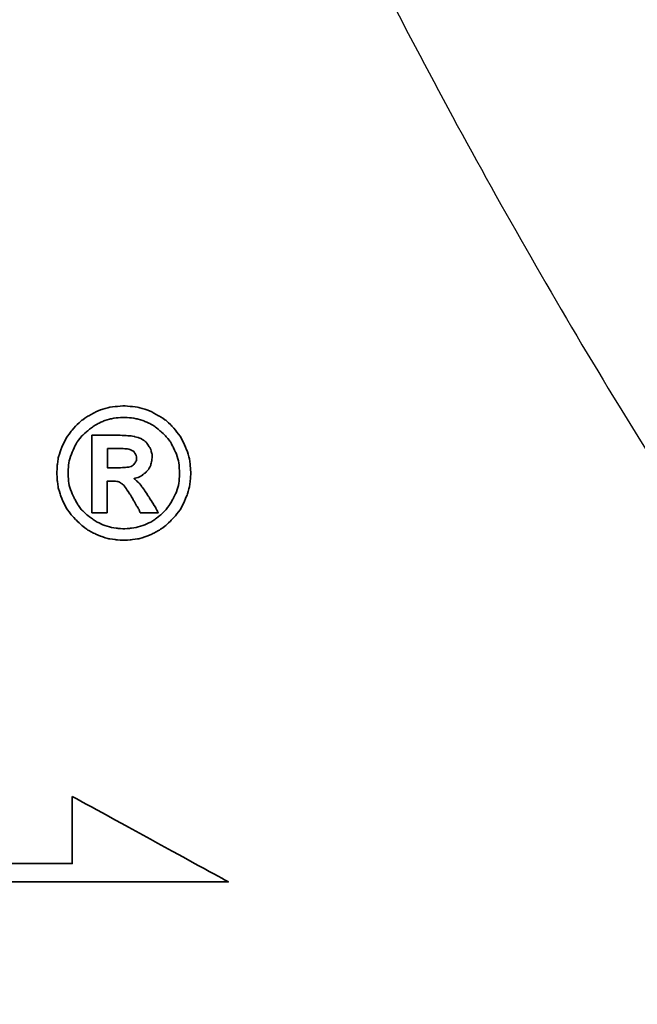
# Model space of a CAD drawing. Header units: millimetres. Extents: x 16 to 337, y -29 to 65.
# Tile 48 of 53: x 272.62 to 275.65, y 1.14 to 5.96. Entities that reach past the tile are written whole.
import ezdxf

# ---------------------------------------------------------------- set-up
doc = ezdxf.new("R2010")
doc.units = ezdxf.units.MM
doc.header["$LTSCALE"] = 0.15
for name, color, linetype in [('DIM', 4, 'CONTINUOUS'), ('layer 1', 7, 'CONTINUOUS'), ('OUT', 3, 'CONTINUOUS')]:
    doc.layers.add(name, color=color, linetype=linetype)

# ---------------------------------------------------------------- blocks, each defined once
blk = doc.blocks.new('TBI MOTION logo(完整正式版)')
at = {"layer": 'layer 1', "color": 22, "lineweight": 35}
for points, knots in [([(81.20634, 4.98624), (81.20634, 4.98624), (81.18649, 5.32862), (81.18649, 5.32862), (81.18649, 5.32862), (81.18649, 5.32862), (81.13886, 5.66206), (81.13886, 5.66206), (81.13886, 5.66206), (81.13886, 5.66206), (81.04359, 5.97764), (81.04359, 5.97764), (81.04359, 5.97764), (81.04359, 5.97764), (80.91061, 6.29124), (80.91061, 6.29124), (80.91061, 6.29124), (80.91061, 6.29124), (80.75778, 6.58697), (80.75778, 6.58697), (80.75778, 6.58697), (80.75778, 6.58697), (80.5593, 6.85294), (80.5593, 6.85294), (80.5593, 6.85294), (80.5593, 6.85294), (80.33105, 7.1189), (80.33105, 7.1189), (80.33105, 7.1189), (80.33105, 7.1189), (80.09287, 7.33921), (80.09287, 7.33921), (80.09287, 7.33921), (80.09287, 7.33921), (79.815, 7.51982), (79.815, 7.51982), (79.815, 7.51982), (79.815, 7.51982), (79.51133, 7.69051), (79.51133, 7.69051), (79.51133, 7.69051), (79.51133, 7.69051), (79.19773, 7.8235), (79.19773, 7.8235), (79.19773, 7.8235), (79.19773, 7.8235), (78.88215, 7.91877), (78.88215, 7.91877), (78.88215, 7.91877), (78.88215, 7.91877), (78.54871, 7.95846), (78.54871, 7.95846), (78.54871, 7.95846), (78.54871, 7.95846), (78.21526, 7.98625), (78.21526, 7.98625), (78.21526, 7.98625), (78.21526, 7.98625), (77.87388, 7.95846), (77.87388, 7.95846), (77.87388, 7.95846), (77.87388, 7.95846), (77.54044, 7.91877), (77.54044, 7.91877), (77.54044, 7.91877), (77.54044, 7.91877), (77.22485, 7.8235), (77.22485, 7.8235), (77.22485, 7.8235), (77.22485, 7.8235), (76.91027, 7.69051), (76.91027, 7.69051), (76.91027, 7.69051), (76.91027, 7.69051), (76.6056, 7.51982), (76.6056, 7.51982), (76.6056, 7.51982), (76.6056, 7.51982), (76.32972, 7.33921), (76.32972, 7.33921), (76.32972, 7.33921), (76.32972, 7.33921), (76.09154, 7.1189), (76.09154, 7.1189), (76.09154, 7.1189), (76.09154, 7.1189), (75.86329, 6.85294), (75.86329, 6.85294), (75.86329, 6.85294), (75.86329, 6.85294), (75.66382, 6.58697), (75.66382, 6.58697), (75.66382, 6.58697), (75.66382, 6.58697), (75.51099, 6.29124), (75.51099, 6.29124), (75.51099, 6.29124), (75.51099, 6.29124), (75.37702, 5.97764), (75.37702, 5.97764), (75.37702, 5.97764), (75.37702, 5.97764), (75.28175, 5.66206), (75.28175, 5.66206), (75.28175, 5.66206), (75.28175, 5.66206), (75.23411, 5.32862), (75.23411, 5.32862), (75.23411, 5.32862), (75.23411, 5.32862), (75.21625, 4.98624), (75.21625, 4.98624), (75.21625, 4.98624), (75.21625, 4.98624), (75.23411, 4.6528), (75.23411, 4.6528), (75.23411, 4.6528), (75.23411, 4.6528), (75.28175, 4.32035), (75.28175, 4.32035), (75.28175, 4.32035), (75.28175, 4.32035), (75.37702, 3.99583), (75.37702, 3.99583), (75.37702, 3.99583), (75.37702, 3.99583), (75.51099, 3.68224), (75.51099, 3.68224), (75.51099, 3.68224), (75.51099, 3.68224), (75.66382, 3.38749), (75.66382, 3.38749), (75.66382, 3.38749), (75.66382, 3.38749), (75.86329, 3.10963), (75.86329, 3.10963), (75.86329, 3.10963), (75.86329, 3.10963), (76.09154, 2.87145), (76.09154, 2.87145), (76.09154, 2.87145), (76.09154, 2.87145), (76.32972, 2.6432), (76.32972, 2.6432), (76.32972, 2.6432), (76.32972, 2.6432), (76.6056, 2.43381), (76.6056, 2.43381), (76.6056, 2.43381), (76.6056, 2.43381), (76.91027, 2.27205), (76.91027, 2.27205), (76.91027, 2.27205), (76.91027, 2.27205), (77.22485, 2.13906), (77.22485, 2.13906), (77.22485, 2.13906), (77.22485, 2.13906), (77.54044, 2.0438), (77.54044, 2.0438), (77.54044, 2.0438), (77.54044, 2.0438), (77.87388, 1.99616), (77.87388, 1.99616), (77.87388, 1.99616), (77.87388, 1.99616), (78.21526, 1.97631), (78.21526, 1.97631), (78.21526, 1.97631), (78.21526, 1.97631), (78.54871, 1.99616), (78.54871, 1.99616), (78.54871, 1.99616), (78.54871, 1.99616), (78.88215, 2.0438), (78.88215, 2.0438), (78.88215, 2.0438), (78.88215, 2.0438), (79.19773, 2.13906), (79.19773, 2.13906), (79.19773, 2.13906), (79.19773, 2.13906), (79.51133, 2.27205), (79.51133, 2.27205), (79.51133, 2.27205), (79.51133, 2.27205), (79.815, 2.43381), (79.815, 2.43381), (79.815, 2.43381), (79.815, 2.43381), (80.09287, 2.6432), (80.09287, 2.6432), (80.09287, 2.6432), (80.09287, 2.6432), (80.33105, 2.87145), (80.33105, 2.87145), (80.33105, 2.87145), (80.33105, 2.87145), (80.5593, 3.10963), (80.5593, 3.10963), (80.5593, 3.10963), (80.5593, 3.10963), (80.75778, 3.38749), (80.75778, 3.38749), (80.75778, 3.38749), (80.75778, 3.38749), (80.91061, 3.68224), (80.91061, 3.68224), (80.91061, 3.68224), (80.91061, 3.68224), (81.04359, 3.99583), (81.04359, 3.99583), (81.04359, 3.99583), (81.04359, 3.99583), (81.13886, 4.32035), (81.13886, 4.32035), (81.13886, 4.32035), (81.13886, 4.32035), (81.18649, 4.6528), (81.18649, 4.6528), (81.18649, 4.6528), (81.18649, 4.6528), (81.20634, 4.98624), (81.20634, 4.98624)], [0, 0, 0, 0, 0.01785714, 0.01785714, 0.01785714, 0.01785715, 0.03571429, 0.03571429, 0.03571429, 0.0357143, 0.05357143, 0.05357143, 0.05357143, 0.05357144, 0.07142857, 0.07142857, 0.07142857, 0.07142858, 0.08928571, 0.08928571, 0.08928571, 0.08928572, 0.10714286, 0.10714286, 0.10714286, 0.10714287, 0.125, 0.125, 0.125, 0.12500001, 0.14285714, 0.14285714, 0.14285714, 0.14285715, 0.16071429, 0.16071429, 0.16071429, 0.1607143, 0.17857143, 0.17857143, 0.17857143, 0.17857144, 0.19642857, 0.19642857, 0.19642857, 0.19642858, 0.21428571, 0.21428571, 0.21428571, 0.21428572, 0.23214286, 0.23214286, 0.23214286, 0.23214287, 0.25, 0.25, 0.25, 0.25000001, 0.26785714, 0.26785714, 0.26785714, 0.26785715, 0.28571429, 0.28571429, 0.28571429, 0.2857143, 0.30357143, 0.30357143, 0.30357143, 0.30357144, 0.32142857, 0.32142857, 0.32142857, 0.32142858, 0.33928571, 0.33928571, 0.33928571, 0.33928572, 0.35714286, 0.35714286, 0.35714286, 0.35714287, 0.375, 0.375, 0.375, 0.37500001, 0.39285714, 0.39285714, 0.39285714, 0.39285715, 0.41071429, 0.41071429, 0.41071429, 0.4107143, 0.42857143, 0.42857143, 0.42857143, 0.42857144, 0.44642857, 0.44642857, 0.44642857, 0.44642858, 0.46428571, 0.46428571, 0.46428571, 0.46428572, 0.48214286, 0.48214286, 0.48214286, 0.48214287, 0.5, 0.5, 0.5, 0.50000001, 0.51785714, 0.51785714, 0.51785714, 0.51785715, 0.53571429, 0.53571429, 0.53571429, 0.5357143, 0.55357143, 0.55357143, 0.55357143, 0.55357144, 0.57142857, 0.57142857, 0.57142857, 0.57142858, 0.58928571, 0.58928571, 0.58928571, 0.58928572, 0.60714286, 0.60714286, 0.60714286, 0.60714287, 0.625, 0.625, 0.625, 0.62500001, 0.64285714, 0.64285714, 0.64285714, 0.64285715, 0.66071429, 0.66071429, 0.66071429, 0.6607143, 0.67857143, 0.67857143, 0.67857143, 0.67857144, 0.69642857, 0.69642857, 0.69642857, 0.69642858, 0.71428571, 0.71428571, 0.71428571, 0.71428572, 0.73214286, 0.73214286, 0.73214286, 0.73214287, 0.75, 0.75, 0.75, 0.75000001, 0.76785714, 0.76785714, 0.76785714, 0.76785715, 0.78571429, 0.78571429, 0.78571429, 0.7857143, 0.80357143, 0.80357143, 0.80357143, 0.80357144, 0.82142857, 0.82142857, 0.82142857, 0.82142858, 0.83928571, 0.83928571, 0.83928571, 0.83928572, 0.85714286, 0.85714286, 0.85714286, 0.85714287, 0.875, 0.875, 0.875, 0.87500001, 0.89285714, 0.89285714, 0.89285714, 0.89285715, 0.91071429, 0.91071429, 0.91071429, 0.9107143, 0.92857143, 0.92857143, 0.92857143, 0.92857144, 0.94642857, 0.94642857, 0.94642857, 0.94642858, 0.96428571, 0.96428571, 0.96428571, 0.96428572, 0.98214286, 0.98214286, 0.98214286, 0.98214287, 1, 1, 1, 1]), ([(80.71014, 4.98624), (80.71014, 4.98624), (80.69129, 5.29091), (80.69129, 5.29091), (80.69129, 5.29091), (80.69129, 5.29091), (80.64464, 5.57672), (80.64464, 5.57672), (80.64464, 5.57672), (80.64464, 5.57672), (80.54937, 5.87245), (80.54937, 5.87245), (80.54937, 5.87245), (80.54937, 5.87245), (80.41639, 6.14833), (80.41639, 6.14833), (80.41639, 6.14833), (80.41639, 6.14833), (80.27349, 6.41429), (80.27349, 6.41429), (80.27349, 6.41429), (80.27349, 6.41429), (80.08295, 6.64255), (80.08295, 6.64255), (80.08295, 6.64255), (80.08295, 6.64255), (79.86264, 6.84301), (79.86264, 6.84301), (79.86264, 6.84301), (79.86264, 6.84301), (79.63439, 7.03355), (79.63439, 7.03355), (79.63439, 7.03355), (79.63439, 7.03355), (79.37835, 7.1963), (79.37835, 7.1963), (79.37835, 7.1963), (79.37835, 7.1963), (79.10246, 7.30944), (79.10246, 7.30944), (79.10246, 7.30944), (79.10246, 7.30944), (78.81665, 7.40471), (78.81665, 7.40471), (78.81665, 7.40471), (78.81665, 7.40471), (78.511, 7.45234), (78.511, 7.45234), (78.511, 7.45234), (78.511, 7.45234), (78.21526, 7.47219), (78.21526, 7.47219), (78.21526, 7.47219), (78.21526, 7.47219), (77.9106, 7.45234), (77.9106, 7.45234), (77.9106, 7.45234), (77.9106, 7.45234), (77.61685, 7.40471), (77.61685, 7.40471), (77.61685, 7.40471), (77.61685, 7.40471), (77.32012, 7.30944), (77.32012, 7.30944), (77.32012, 7.30944), (77.32012, 7.30944), (77.06309, 7.1963), (77.06309, 7.1963), (77.06309, 7.1963), (77.06309, 7.1963), (76.80606, 7.03355), (76.80606, 7.03355), (76.80606, 7.03355), (76.80606, 7.03355), (76.55797, 6.84301), (76.55797, 6.84301), (76.55797, 6.84301), (76.55797, 6.84301), (76.34063, 6.64255), (76.34063, 6.64255), (76.34063, 6.64255), (76.34063, 6.64255), (76.1491, 6.41429), (76.1491, 6.41429), (76.1491, 6.41429), (76.1491, 6.41429), (76.0062, 6.14833), (76.0062, 6.14833), (76.0062, 6.14833), (76.0062, 6.14833), (75.88314, 5.87245), (75.88314, 5.87245), (75.88314, 5.87245), (75.88314, 5.87245), (75.77794, 5.57672), (75.77794, 5.57672), (75.77794, 5.57672), (75.77794, 5.57672), (75.73924, 5.29091), (75.73924, 5.29091), (75.73924, 5.29091), (75.73924, 5.29091), (75.72039, 4.98624), (75.72039, 4.98624), (75.72039, 4.98624), (75.72039, 4.98624), (75.73924, 4.67165), (75.73924, 4.67165), (75.73924, 4.67165), (75.73924, 4.67165), (75.77794, 4.37791), (75.77794, 4.37791), (75.77794, 4.37791), (75.77794, 4.37791), (75.88314, 4.10102), (75.88314, 4.10102), (75.88314, 4.10102), (75.88314, 4.10102), (76.0062, 3.83407), (76.0062, 3.83407), (76.0062, 3.83407), (76.0062, 3.83407), (76.15902, 3.56811), (76.15902, 3.56811), (76.15902, 3.56811), (76.15902, 3.56811), (76.34063, 3.32001), (76.34063, 3.32001), (76.34063, 3.32001), (76.34063, 3.32001), (76.55797, 3.11955), (76.55797, 3.11955), (76.55797, 3.11955), (76.55797, 3.11955), (76.80606, 2.92901), (76.80606, 2.92901), (76.80606, 2.92901), (76.80606, 2.92901), (77.06309, 2.76725), (77.06309, 2.76725), (77.06309, 2.76725), (77.06309, 2.76725), (77.32012, 2.65412), (77.32012, 2.65412), (77.32012, 2.65412), (77.32012, 2.65412), (77.61685, 2.55786), (77.61685, 2.55786), (77.61685, 2.55786), (77.61685, 2.55786), (77.9106, 2.51022), (77.9106, 2.51022), (77.9106, 2.51022), (77.9106, 2.51022), (78.21526, 2.49137), (78.21526, 2.49137), (78.21526, 2.49137), (78.21526, 2.49137), (78.511, 2.51022), (78.511, 2.51022), (78.511, 2.51022), (78.511, 2.51022), (78.81665, 2.55786), (78.81665, 2.55786), (78.81665, 2.55786), (78.81665, 2.55786), (79.10246, 2.65412), (79.10246, 2.65412), (79.10246, 2.65412), (79.10246, 2.65412), (79.37835, 2.76725), (79.37835, 2.76725), (79.37835, 2.76725), (79.37835, 2.76725), (79.63439, 2.92901), (79.63439, 2.92901), (79.63439, 2.92901), (79.63439, 2.92901), (79.86264, 3.11955), (79.86264, 3.11955), (79.86264, 3.11955), (79.86264, 3.11955), (80.08295, 3.32001), (80.08295, 3.32001), (80.08295, 3.32001), (80.08295, 3.32001), (80.26356, 3.56811), (80.26356, 3.56811), (80.26356, 3.56811), (80.26356, 3.56811), (80.41639, 3.83407), (80.41639, 3.83407), (80.41639, 3.83407), (80.41639, 3.83407), (80.54937, 4.10102), (80.54937, 4.10102), (80.54937, 4.10102), (80.54937, 4.10102), (80.64464, 4.37791), (80.64464, 4.37791), (80.64464, 4.37791), (80.64464, 4.37791), (80.69129, 4.67165), (80.69129, 4.67165), (80.69129, 4.67165), (80.69129, 4.67165), (80.71014, 4.98624), (80.71014, 4.98624)], [0, 0, 0, 0, 0.01923077, 0.01923077, 0.01923077, 0.01923078, 0.03846154, 0.03846154, 0.03846154, 0.03846155, 0.05769231, 0.05769231, 0.05769231, 0.05769232, 0.07692308, 0.07692308, 0.07692308, 0.07692309, 0.09615385, 0.09615385, 0.09615385, 0.09615386, 0.11538462, 0.11538462, 0.11538462, 0.11538463, 0.13461538, 0.13461538, 0.13461538, 0.13461539, 0.15384615, 0.15384615, 0.15384615, 0.15384616, 0.17307692, 0.17307692, 0.17307692, 0.17307693, 0.19230769, 0.19230769, 0.19230769, 0.1923077, 0.21153846, 0.21153846, 0.21153846, 0.21153847, 0.23076923, 0.23076923, 0.23076923, 0.23076924, 0.25, 0.25, 0.25, 0.25000001, 0.26923077, 0.26923077, 0.26923077, 0.26923078, 0.28846154, 0.28846154, 0.28846154, 0.28846155, 0.30769231, 0.30769231, 0.30769231, 0.30769232, 0.32692308, 0.32692308, 0.32692308, 0.32692309, 0.34615385, 0.34615385, 0.34615385, 0.34615386, 0.36538462, 0.36538462, 0.36538462, 0.36538463, 0.38461538, 0.38461538, 0.38461538, 0.38461539, 0.40384615, 0.40384615, 0.40384615, 0.40384616, 0.42307692, 0.42307692, 0.42307692, 0.42307693, 0.44230769, 0.44230769, 0.44230769, 0.4423077, 0.46153846, 0.46153846, 0.46153846, 0.46153847, 0.48076923, 0.48076923, 0.48076923, 0.48076924, 0.5, 0.5, 0.5, 0.50000001, 0.51923077, 0.51923077, 0.51923077, 0.51923078, 0.53846154, 0.53846154, 0.53846154, 0.53846155, 0.55769231, 0.55769231, 0.55769231, 0.55769232, 0.57692308, 0.57692308, 0.57692308, 0.57692309, 0.59615385, 0.59615385, 0.59615385, 0.59615386, 0.61538462, 0.61538462, 0.61538462, 0.61538463, 0.63461538, 0.63461538, 0.63461538, 0.63461539, 0.65384615, 0.65384615, 0.65384615, 0.65384616, 0.67307692, 0.67307692, 0.67307692, 0.67307693, 0.69230769, 0.69230769, 0.69230769, 0.6923077, 0.71153846, 0.71153846, 0.71153846, 0.71153847, 0.73076923, 0.73076923, 0.73076923, 0.73076924, 0.75, 0.75, 0.75, 0.75000001, 0.76923077, 0.76923077, 0.76923077, 0.76923078, 0.78846154, 0.78846154, 0.78846154, 0.78846155, 0.80769231, 0.80769231, 0.80769231, 0.80769232, 0.82692308, 0.82692308, 0.82692308, 0.82692309, 0.84615385, 0.84615385, 0.84615385, 0.84615386, 0.86538462, 0.86538462, 0.86538462, 0.86538463, 0.88461538, 0.88461538, 0.88461538, 0.88461539, 0.90384615, 0.90384615, 0.90384615, 0.90384616, 0.92307692, 0.92307692, 0.92307692, 0.92307693, 0.94230769, 0.94230769, 0.94230769, 0.9423077, 0.96153846, 0.96153846, 0.96153846, 0.96153847, 0.98076923, 0.98076923, 0.98076923, 0.98076924, 1, 1, 1, 1]), ([(76.78721, 3.2823), (76.78721, 3.2823), (76.78721, 3.32001), (76.78721, 3.32001), (76.78721, 3.32001), (76.78721, 3.32001), (76.78721, 3.42422), (76.78721, 3.42422), (76.78721, 3.42422), (76.78721, 3.42422), (76.78721, 3.59689), (76.78721, 3.59689), (76.78721, 3.59689), (76.78721, 3.59689), (76.78721, 3.80529), (76.78721, 3.80529), (76.78721, 3.80529), (76.78721, 3.80529), (76.78721, 4.0524), (76.78721, 4.0524), (76.78721, 4.0524), (76.78721, 4.0524), (76.78721, 4.32035), (76.78721, 4.32035), (76.78721, 4.32035), (76.78721, 4.32035), (76.78721, 4.92868), (76.78721, 4.92868), (76.78721, 4.92868), (76.78721, 4.92868), (76.78721, 5.53801), (76.78721, 5.53801), (76.78721, 5.53801), (76.78721, 5.53801), (76.78721, 5.82482), (76.78721, 5.82482), (76.78721, 5.82482), (76.78721, 5.82482), (76.78721, 6.07291), (76.78721, 6.07291), (76.78721, 6.07291), (76.78721, 6.07291), (76.78721, 6.30017), (76.78721, 6.30017), (76.78721, 6.30017), (76.78721, 6.30017), (76.78721, 6.45399), (76.78721, 6.45399), (76.78721, 6.45399), (76.78721, 6.45399), (76.78721, 6.5572), (76.78721, 6.5572), (76.78721, 6.5572), (76.78721, 6.5572), (76.78721, 6.59689), (76.78721, 6.59689), (76.78721, 6.59689), (76.78721, 6.59689), (76.78721, 6.67232), (76.78721, 6.67232), (76.78721, 6.67232), (76.78721, 6.67232), (76.8537, 6.67232), (76.8537, 6.67232), (76.8537, 6.67232), (76.8537, 6.67232), (76.87355, 6.67232), (76.87355, 6.67232), (76.87355, 6.67232), (76.87355, 6.67232), (76.91027, 6.67232), (76.91027, 6.67232), (76.91027, 6.67232), (76.91027, 6.67232), (77.04424, 6.67232), (77.04424, 6.67232), (77.04424, 6.67232), (77.04424, 6.67232), (77.22485, 6.67232), (77.22485, 6.67232), (77.22485, 6.67232), (77.22485, 6.67232), (77.43524, 6.67232), (77.43524, 6.67232), (77.43524, 6.67232), (77.43524, 6.67232), (77.65357, 6.67232), (77.65357, 6.67232), (77.65357, 6.67232), (77.65357, 6.67232), (77.82625, 6.67232), (77.82625, 6.67232), (77.82625, 6.67232), (77.82625, 6.67232), (77.94037, 6.67232), (77.94037, 6.67232), (77.94037, 6.67232), (77.94037, 6.67232), (77.97709, 6.67232), (77.97709, 6.67232), (77.97709, 6.67232), (77.97709, 6.67232), (77.99694, 6.67232), (77.99694, 6.67232), (77.99694, 6.67232), (77.99694, 6.67232), (78.00686, 6.67232), (78.00686, 6.67232), (78.00686, 6.67232), (78.00686, 6.67232), (78.28275, 6.6624), (78.28275, 6.6624), (78.28275, 6.6624), (78.28275, 6.6624), (78.50107, 6.64255), (78.50107, 6.64255), (78.50107, 6.64255), (78.50107, 6.64255), (78.511, 6.64255), (78.511, 6.64255), (78.511, 6.64255), (78.511, 6.64255), (78.70154, 6.61476), (78.70154, 6.61476), (78.70154, 6.61476), (78.70154, 6.61476), (78.70154, 6.60483), (78.70154, 6.60483), (78.70154, 6.60483), (78.70154, 6.60483), (78.86429, 6.56713), (78.86429, 6.56713), (78.86429, 6.56713), (78.86429, 6.56713), (78.87223, 6.56713), (78.87223, 6.56713), (78.87223, 6.56713), (78.87223, 6.56713), (78.99727, 6.51056), (78.99727, 6.51056), (78.99727, 6.51056), (78.99727, 6.51056), (79.00719, 6.51056), (79.00719, 6.51056), (79.00719, 6.51056), (79.00719, 6.51056), (79.00719, 6.50162), (79.00719, 6.50162), (79.00719, 6.50162), (79.00719, 6.50162), (79.1104, 6.43415), (79.1104, 6.43415), (79.1104, 6.43415), (79.1104, 6.43415), (79.12132, 6.43415), (79.12132, 6.43415), (79.12132, 6.43415), (79.12132, 6.43415), (79.22552, 6.34781), (79.22552, 6.34781), (79.22552, 6.34781), (79.22552, 6.34781), (79.23544, 6.33888), (79.23544, 6.33888), (79.23544, 6.33888), (79.23544, 6.33888), (79.23544, 6.32895), (79.23544, 6.32895), (79.23544, 6.32895), (79.23544, 6.32895), (79.31087, 6.21483), (79.31087, 6.21483), (79.31087, 6.21483), (79.31087, 6.21483), (79.38629, 6.1007), (79.38629, 6.1007), (79.38629, 6.1007), (79.38629, 6.1007), (79.3972, 6.1007), (79.3972, 6.1007), (79.3972, 6.1007), (79.3972, 6.1007), (79.3972, 6.09078), (79.3972, 6.09078), (79.3972, 6.09078), (79.3972, 6.09078), (79.43392, 5.97764), (79.43392, 5.97764), (79.43392, 5.97764), (79.43392, 5.97764), (79.43392, 5.96772), (79.43392, 5.96772), (79.43392, 5.96772), (79.43392, 5.96772), (79.47362, 5.83474), (79.47362, 5.83474), (79.47362, 5.83474), (79.47362, 5.83474), (79.48156, 5.82482), (79.48156, 5.82482), (79.48156, 5.82482), (79.48156, 5.82482), (79.48156, 5.69977), (79.48156, 5.69977), (79.48156, 5.69977), (79.48156, 5.69977), (79.48156, 5.69183), (79.48156, 5.69183), (79.48156, 5.69183), (79.48156, 5.69183), (79.4637, 5.51915), (79.4637, 5.51915), (79.4637, 5.51915), (79.4637, 5.51915), (79.4637, 5.51122), (79.4637, 5.51122), (79.4637, 5.51122), (79.4637, 5.51122), (79.45377, 5.51122), (79.45377, 5.51122), (79.45377, 5.51122), (79.45377, 5.51122), (79.41507, 5.34847), (79.41507, 5.34847), (79.41507, 5.34847), (79.41507, 5.34847), (79.41507, 5.33854), (79.41507, 5.33854), (79.41507, 5.33854), (79.41507, 5.33854), (79.41507, 5.32862), (79.41507, 5.32862), (79.41507, 5.32862), (79.41507, 5.32862), (79.33865, 5.16785), (79.33865, 5.16785), (79.33865, 5.16785), (79.33865, 5.16785), (79.33071, 5.15693), (79.33071, 5.15693), (79.33071, 5.15693), (79.33071, 5.15693), (79.2156, 5.02495), (79.2156, 5.02495), (79.2156, 5.02495), (79.2156, 5.02495), (79.20567, 5.01502), (79.20567, 5.01502), (79.20567, 5.01502), (79.20567, 5.01502), (79.05483, 4.89991), (79.05483, 4.89991), (79.05483, 4.89991), (79.05483, 4.89991), (79.04491, 4.89197), (79.04491, 4.89197), (79.04491, 4.89197), (79.04491, 4.89197), (78.89208, 4.7967), (78.89208, 4.7967), (78.89208, 4.7967), (78.89208, 4.7967), (78.88215, 4.7967), (78.88215, 4.7967), (78.88215, 4.7967), (78.88215, 4.7967), (78.69161, 4.73913), (78.69161, 4.73913), (78.69161, 4.73913), (78.69161, 4.73913), (78.68169, 4.73913), (78.68169, 4.73913), (78.68169, 4.73913), (78.68169, 4.73913), (78.68169, 4.72921), (78.68169, 4.72921), (78.68169, 4.72921), (78.68169, 4.72921), (78.78688, 4.63394), (78.78688, 4.63394), (78.78688, 4.63394), (78.78688, 4.63394), (78.902, 4.52875), (78.902, 4.52875), (78.902, 4.52875), (78.902, 4.52875), (78.91093, 4.52081), (78.91093, 4.52081), (78.91093, 4.52081), (78.91093, 4.52081), (79.02506, 4.36798), (79.02506, 4.36798), (79.02506, 4.36798), (79.02506, 4.36798), (79.1501, 4.1953), (79.1501, 4.1953), (79.1501, 4.1953), (79.1501, 4.1953), (79.1501, 4.18736), (79.1501, 4.18736), (79.1501, 4.18736), (79.1501, 4.18736), (79.29201, 3.96705), (79.29201, 3.96705), (79.29201, 3.96705), (79.29201, 3.96705), (79.31087, 3.93828), (79.31087, 3.93828), (79.31087, 3.93828), (79.31087, 3.93828), (79.32079, 3.93828), (79.32079, 3.93828), (79.32079, 3.93828), (79.32079, 3.93828), (79.3585, 3.87178), (79.3585, 3.87178), (79.3585, 3.87178), (79.3585, 3.87178), (79.50141, 3.64353), (79.50141, 3.64353), (79.50141, 3.64353), (79.50141, 3.64353), (79.51133, 3.64353), (79.51133, 3.64353), (79.51133, 3.64353), (79.51133, 3.64353), (79.64431, 3.41528), (79.64431, 3.41528), (79.64431, 3.41528), (79.64431, 3.41528), (79.68202, 3.3478), (79.68202, 3.3478), (79.68202, 3.3478), (79.68202, 3.3478), (79.70187, 3.31009), (79.70187, 3.31009), (79.70187, 3.31009), (79.70187, 3.31009), (79.7495, 3.2049), (79.7495, 3.2049), (79.7495, 3.2049), (79.7495, 3.2049), (79.64431, 3.2049), (79.64431, 3.2049), (79.64431, 3.2049), (79.64431, 3.2049), (79.62546, 3.2049), (79.62546, 3.2049), (79.62546, 3.2049), (79.62546, 3.2049), (79.53912, 3.2049), (79.53912, 3.2049), (79.53912, 3.2049), (79.53912, 3.2049), (79.31087, 3.2049), (79.31087, 3.2049), (79.31087, 3.2049), (79.31087, 3.2049), (79.08262, 3.2049), (79.08262, 3.2049), (79.08262, 3.2049), (79.08262, 3.2049), (79.00719, 3.2049), (79.00719, 3.2049), (79.00719, 3.2049), (79.00719, 3.2049), (78.98735, 3.2049), (78.98735, 3.2049), (78.98735, 3.2049), (78.98735, 3.2049), (78.94964, 3.2049), (78.94964, 3.2049), (78.94964, 3.2049), (78.94964, 3.2049), (78.92979, 3.24459), (78.92979, 3.24459), (78.92979, 3.24459), (78.92979, 3.24459), (78.91093, 3.2823), (78.91093, 3.2823), (78.91093, 3.2823), (78.91093, 3.2823), (78.91093, 3.29223), (78.91093, 3.29223), (78.91093, 3.29223), (78.91093, 3.29223), (78.89208, 3.3478), (78.89208, 3.3478), (78.89208, 3.3478), (78.89208, 3.3478), (78.78688, 3.52048), (78.78688, 3.52048), (78.78688, 3.52048), (78.78688, 3.52048), (78.69161, 3.7001), (78.69161, 3.7001), (78.69161, 3.7001), (78.69161, 3.7001), (78.6539, 3.7388), (78.6539, 3.7388), (78.6539, 3.7388), (78.6539, 3.7388), (78.64398, 3.74873), (78.64398, 3.74873), (78.64398, 3.74873), (78.64398, 3.74873), (78.64398, 3.75766), (78.64398, 3.75766), (78.64398, 3.75766), (78.64398, 3.75766), (78.63405, 3.78644), (78.63405, 3.78644), (78.63405, 3.78644), (78.63405, 3.78644), (78.48321, 4.04347), (78.48321, 4.04347), (78.48321, 4.04347), (78.48321, 4.04347), (78.33038, 4.2618), (78.33038, 4.2618), (78.33038, 4.2618), (78.33038, 4.2618), (78.20732, 4.43447), (78.20732, 4.43447), (78.20732, 4.43447), (78.20732, 4.43447), (78.09221, 4.52081), (78.09221, 4.52081), (78.09221, 4.52081), (78.09221, 4.52081), (78.02472, 4.56845), (78.02472, 4.56845), (78.02472, 4.56845), (78.02472, 4.56845), (77.9493, 4.60616), (77.9493, 4.60616), (77.9493, 4.60616), (77.9493, 4.60616), (77.8451, 4.61608), (77.8451, 4.61608), (77.8451, 4.61608), (77.8451, 4.61608), (77.71113, 4.61608), (77.71113, 4.61608), (77.71113, 4.61608), (77.71113, 4.61608), (77.69128, 4.61608), (77.69128, 4.61608), (77.69128, 4.61608), (77.69128, 4.61608), (77.67342, 4.61608), (77.67342, 4.61608), (77.67342, 4.61608), (77.67342, 4.61608), (77.5583, 4.61608), (77.5583, 4.61608), (77.5583, 4.61608), (77.5583, 4.61608), (77.46303, 4.61608), (77.46303, 4.61608), (77.46303, 4.61608), (77.46303, 4.61608), (77.46303, 4.54761), (77.46303, 4.54761), (77.46303, 4.54761), (77.46303, 4.54761), (77.46303, 4.47318), (77.46303, 4.47318), (77.46303, 4.47318), (77.46303, 4.47318), (77.46303, 4.24294), (77.46303, 4.24294), (77.46303, 4.24294), (77.46303, 4.24294), (77.46303, 3.99583), (77.46303, 3.99583), (77.46303, 3.99583), (77.46303, 3.99583), (77.46303, 3.72888), (77.46303, 3.72888), (77.46303, 3.72888), (77.46303, 3.72888), (77.46303, 3.51055), (77.46303, 3.51055), (77.46303, 3.51055), (77.46303, 3.51055), (77.46303, 3.42422), (77.46303, 3.42422), (77.46303, 3.42422), (77.46303, 3.42422), (77.46303, 3.35773), (77.46303, 3.35773), (77.46303, 3.35773), (77.46303, 3.35773), (77.46303, 3.30017), (77.46303, 3.30017), (77.46303, 3.30017), (77.46303, 3.30017), (77.46303, 3.2823), (77.46303, 3.2823), (77.46303, 3.2823), (77.46303, 3.2823), (77.46303, 3.2049), (77.46303, 3.2049), (77.46303, 3.2049), (77.46303, 3.2049), (77.39753, 3.2049), (77.39753, 3.2049), (77.39753, 3.2049), (77.39753, 3.2049), (77.37768, 3.2049), (77.37768, 3.2049), (77.37768, 3.2049), (77.37768, 3.2049), (77.32012, 3.2049), (77.32012, 3.2049), (77.32012, 3.2049), (77.32012, 3.2049), (77.12165, 3.2049), (77.12165, 3.2049), (77.12165, 3.2049), (77.12165, 3.2049), (76.94897, 3.2049), (76.94897, 3.2049), (76.94897, 3.2049), (76.94897, 3.2049), (76.8924, 3.2049), (76.8924, 3.2049), (76.8924, 3.2049), (76.8924, 3.2049), (76.8537, 3.2049), (76.8537, 3.2049), (76.8537, 3.2049), (76.8537, 3.2049), (76.78721, 3.2049), (76.78721, 3.2049), (76.78721, 3.2049), (76.78721, 3.2049), (76.78721, 3.2823), (76.78721, 3.2823)], [0, 0, 0, 0, 0.00740741, 0.00740741, 0.00740741, 0.00740742, 0.01481481, 0.01481481, 0.01481481, 0.01481482, 0.02222222, 0.02222222, 0.02222222, 0.02222223, 0.02962963, 0.02962963, 0.02962963, 0.02962964, 0.03703704, 0.03703704, 0.03703704, 0.03703705, 0.04444444, 0.04444444, 0.04444444, 0.04444445, 0.05185185, 0.05185185, 0.05185185, 0.05185186, 0.05925926, 0.05925926, 0.05925926, 0.05925927, 0.06666667, 0.06666667, 0.06666667, 0.06666668, 0.07407407, 0.07407407, 0.07407407, 0.07407408, 0.08148148, 0.08148148, 0.08148148, 0.08148149, 0.08888889, 0.08888889, 0.08888889, 0.0888889, 0.0962963, 0.0962963, 0.0962963, 0.09629631, 0.1037037, 0.1037037, 0.1037037, 0.10370371, 0.11111111, 0.11111111, 0.11111111, 0.11111112, 0.11851852, 0.11851852, 0.11851852, 0.11851853, 0.12592593, 0.12592593, 0.12592593, 0.12592594, 0.13333333, 0.13333333, 0.13333333, 0.13333334, 0.14074074, 0.14074074, 0.14074074, 0.14074075, 0.14814815, 0.14814815, 0.14814815, 0.14814816, 0.15555556, 0.15555556, 0.15555556, 0.15555557, 0.16296296, 0.16296296, 0.16296296, 0.16296297, 0.17037037, 0.17037037, 0.17037037, 0.17037038, 0.17777778, 0.17777778, 0.17777778, 0.17777779, 0.18518519, 0.18518519, 0.18518519, 0.1851852, 0.19259259, 0.19259259, 0.19259259, 0.1925926, 0.2, 0.2, 0.2, 0.20000001, 0.20740741, 0.20740741, 0.20740741, 0.20740742, 0.21481481, 0.21481481, 0.21481481, 0.21481482, 0.22222222, 0.22222222, 0.22222222, 0.22222223, 0.22962963, 0.22962963, 0.22962963, 0.22962964, 0.23703704, 0.23703704, 0.23703704, 0.23703705, 0.24444444, 0.24444444, 0.24444444, 0.24444445, 0.25185185, 0.25185185, 0.25185185, 0.25185186, 0.25925926, 0.25925926, 0.25925926, 0.25925927, 0.26666667, 0.26666667, 0.26666667, 0.26666668, 0.27407407, 0.27407407, 0.27407407, 0.27407408, 0.28148148, 0.28148148, 0.28148148, 0.28148149, 0.28888889, 0.28888889, 0.28888889, 0.2888889, 0.2962963, 0.2962963, 0.2962963, 0.29629631, 0.3037037, 0.3037037, 0.3037037, 0.30370371, 0.31111111, 0.31111111, 0.31111111, 0.31111112, 0.31851852, 0.31851852, 0.31851852, 0.31851853, 0.32592593, 0.32592593, 0.32592593, 0.32592594, 0.33333333, 0.33333333, 0.33333333, 0.33333334, 0.34074074, 0.34074074, 0.34074074, 0.34074075, 0.34814815, 0.34814815, 0.34814815, 0.34814816, 0.35555556, 0.35555556, 0.35555556, 0.35555557, 0.36296296, 0.36296296, 0.36296296, 0.36296297, 0.37037037, 0.37037037, 0.37037037, 0.37037038, 0.37777778, 0.37777778, 0.37777778, 0.37777779, 0.38518519, 0.38518519, 0.38518519, 0.3851852, 0.39259259, 0.39259259, 0.39259259, 0.3925926, 0.4, 0.4, 0.4, 0.40000001, 0.40740741, 0.40740741, 0.40740741, 0.40740742, 0.41481481, 0.41481481, 0.41481481, 0.41481482, 0.42222222, 0.42222222, 0.42222222, 0.42222223, 0.42962963, 0.42962963, 0.42962963, 0.42962964, 0.43703704, 0.43703704, 0.43703704, 0.43703705, 0.44444444, 0.44444444, 0.44444444, 0.44444445, 0.45185185, 0.45185185, 0.45185185, 0.45185186, 0.45925926, 0.45925926, 0.45925926, 0.45925927, 0.46666667, 0.46666667, 0.46666667, 0.46666668, 0.47407407, 0.47407407, 0.47407407, 0.47407408, 0.48148148, 0.48148148, 0.48148148, 0.48148149, 0.48888889, 0.48888889, 0.48888889, 0.4888889, 0.4962963, 0.4962963, 0.4962963, 0.49629631, 0.5037037, 0.5037037, 0.5037037, 0.50370371, 0.51111111, 0.51111111, 0.51111111, 0.51111112, 0.51851852, 0.51851852, 0.51851852, 0.51851853, 0.52592593, 0.52592593, 0.52592593, 0.52592594, 0.53333333, 0.53333333, 0.53333333, 0.53333334, 0.54074074, 0.54074074, 0.54074074, 0.54074075, 0.54814815, 0.54814815, 0.54814815, 0.54814816, 0.55555556, 0.55555556, 0.55555556, 0.55555557, 0.56296296, 0.56296296, 0.56296296, 0.56296297, 0.57037037, 0.57037037, 0.57037037, 0.57037038, 0.57777778, 0.57777778, 0.57777778, 0.57777779, 0.58518519, 0.58518519, 0.58518519, 0.5851852, 0.59259259, 0.59259259, 0.59259259, 0.5925926, 0.6, 0.6, 0.6, 0.60000001, 0.60740741, 0.60740741, 0.60740741, 0.60740742, 0.61481481, 0.61481481, 0.61481481, 0.61481482, 0.62222222, 0.62222222, 0.62222222, 0.62222223, 0.62962963, 0.62962963, 0.62962963, 0.62962964, 0.63703704, 0.63703704, 0.63703704, 0.63703705, 0.64444444, 0.64444444, 0.64444444, 0.64444445, 0.65185185, 0.65185185, 0.65185185, 0.65185186, 0.65925926, 0.65925926, 0.65925926, 0.65925927, 0.66666667, 0.66666667, 0.66666667, 0.66666668, 0.67407407, 0.67407407, 0.67407407, 0.67407408, 0.68148148, 0.68148148, 0.68148148, 0.68148149, 0.68888889, 0.68888889, 0.68888889, 0.6888889, 0.6962963, 0.6962963, 0.6962963, 0.69629631, 0.7037037, 0.7037037, 0.7037037, 0.70370371, 0.71111111, 0.71111111, 0.71111111, 0.71111112, 0.71851852, 0.71851852, 0.71851852, 0.71851853, 0.72592593, 0.72592593, 0.72592593, 0.72592594, 0.73333333, 0.73333333, 0.73333333, 0.73333334, 0.74074074, 0.74074074, 0.74074074, 0.74074075, 0.74814815, 0.74814815, 0.74814815, 0.74814816, 0.75555556, 0.75555556, 0.75555556, 0.75555557, 0.76296296, 0.76296296, 0.76296296, 0.76296297, 0.77037037, 0.77037037, 0.77037037, 0.77037038, 0.77777778, 0.77777778, 0.77777778, 0.77777779, 0.78518519, 0.78518519, 0.78518519, 0.7851852, 0.79259259, 0.79259259, 0.79259259, 0.7925926, 0.8, 0.8, 0.8, 0.80000001, 0.80740741, 0.80740741, 0.80740741, 0.80740742, 0.81481481, 0.81481481, 0.81481481, 0.81481482, 0.82222222, 0.82222222, 0.82222222, 0.82222223, 0.82962963, 0.82962963, 0.82962963, 0.82962964, 0.83703704, 0.83703704, 0.83703704, 0.83703705, 0.84444444, 0.84444444, 0.84444444, 0.84444445, 0.85185185, 0.85185185, 0.85185185, 0.85185186, 0.85925926, 0.85925926, 0.85925926, 0.85925927, 0.86666667, 0.86666667, 0.86666667, 0.86666668, 0.87407407, 0.87407407, 0.87407407, 0.87407408, 0.88148148, 0.88148148, 0.88148148, 0.88148149, 0.88888889, 0.88888889, 0.88888889, 0.8888889, 0.8962963, 0.8962963, 0.8962963, 0.89629631, 0.9037037, 0.9037037, 0.9037037, 0.90370371, 0.91111111, 0.91111111, 0.91111111, 0.91111112, 0.91851852, 0.91851852, 0.91851852, 0.91851853, 0.92592593, 0.92592593, 0.92592593, 0.92592594, 0.93333333, 0.93333333, 0.93333333, 0.93333334, 0.94074074, 0.94074074, 0.94074074, 0.94074075, 0.94814815, 0.94814815, 0.94814815, 0.94814816, 0.95555556, 0.95555556, 0.95555556, 0.95555557, 0.96296296, 0.96296296, 0.96296296, 0.96296297, 0.97037037, 0.97037037, 0.97037037, 0.97037038, 0.97777778, 0.97777778, 0.97777778, 0.97777779, 0.98518519, 0.98518519, 0.98518519, 0.9851852, 0.99259259, 0.99259259, 0.99259259, 0.9925926, 1, 1, 1, 1]), ([(77.48288, 6.07291), (77.48288, 6.07291), (77.48288, 5.99551), (77.48288, 5.99551), (77.48288, 5.99551), (77.48288, 5.99551), (77.48288, 5.82482), (77.48288, 5.82482), (77.48288, 5.82482), (77.48288, 5.82482), (77.48288, 5.63328), (77.48288, 5.63328), (77.48288, 5.63328), (77.48288, 5.63328), (77.48288, 5.46358), (77.48288, 5.46358), (77.48288, 5.46358), (77.48288, 5.46358), (77.48288, 5.29091), (77.48288, 5.29091), (77.48288, 5.29091), (77.48288, 5.29091), (77.48288, 5.21449), (77.48288, 5.21449), (77.48288, 5.21449), (77.48288, 5.21449), (77.50074, 5.21449), (77.50074, 5.21449), (77.50074, 5.21449), (77.50074, 5.21449), (77.71113, 5.21449), (77.71113, 5.21449), (77.71113, 5.21449), (77.71113, 5.21449), (77.94037, 5.21449), (77.94037, 5.21449), (77.94037, 5.21449), (77.94037, 5.21449), (78.01579, 5.21449), (78.01579, 5.21449), (78.01579, 5.21449), (78.01579, 5.21449), (78.03465, 5.21449), (78.03465, 5.21449), (78.03465, 5.21449), (78.03465, 5.21449), (78.2629, 5.23335), (78.2629, 5.23335), (78.2629, 5.23335), (78.2629, 5.23335), (78.42565, 5.24327), (78.42565, 5.24327), (78.42565, 5.24327), (78.42565, 5.24327), (78.54871, 5.28098), (78.54871, 5.28098), (78.54871, 5.28098), (78.54871, 5.28098), (78.62611, 5.32862), (78.62611, 5.32862), (78.62611, 5.32862), (78.62611, 5.32862), (78.69161, 5.40503), (78.69161, 5.40503), (78.69161, 5.40503), (78.69161, 5.40503), (78.73925, 5.48145), (78.73925, 5.48145), (78.73925, 5.48145), (78.73925, 5.48145), (78.77696, 5.55885), (78.77696, 5.55885), (78.77696, 5.55885), (78.77696, 5.55885), (78.77696, 5.65214), (78.77696, 5.65214), (78.77696, 5.65214), (78.77696, 5.65214), (78.76902, 5.76726), (78.76902, 5.76726), (78.76902, 5.76726), (78.76902, 5.76726), (78.71146, 5.87245), (78.71146, 5.87245), (78.71146, 5.87245), (78.71146, 5.87245), (78.62611, 5.96772), (78.62611, 5.96772), (78.62611, 5.96772), (78.62611, 5.96772), (78.511, 6.02528), (78.511, 6.02528), (78.511, 6.02528), (78.511, 6.02528), (78.44451, 6.05306), (78.44451, 6.05306), (78.44451, 6.05306), (78.44451, 6.05306), (78.32046, 6.06299), (78.32046, 6.06299), (78.32046, 6.06299), (78.32046, 6.06299), (78.18748, 6.07291), (78.18748, 6.07291), (78.18748, 6.07291), (78.18748, 6.07291), (77.99694, 6.07291), (77.99694, 6.07291), (77.99694, 6.07291), (77.99694, 6.07291), (77.97709, 6.07291), (77.97709, 6.07291), (77.97709, 6.07291), (77.97709, 6.07291), (77.90167, 6.07291), (77.90167, 6.07291), (77.90167, 6.07291), (77.90167, 6.07291), (77.69128, 6.07291), (77.69128, 6.07291), (77.69128, 6.07291), (77.69128, 6.07291), (77.50074, 6.07291), (77.50074, 6.07291), (77.50074, 6.07291), (77.50074, 6.07291), (77.48288, 6.07291), (77.48288, 6.07291)], [0, 0, 0, 0, 0.03125, 0.03125, 0.03125, 0.03125001, 0.0625, 0.0625, 0.0625, 0.06250001, 0.09375, 0.09375, 0.09375, 0.09375001, 0.125, 0.125, 0.125, 0.12500001, 0.15625, 0.15625, 0.15625, 0.15625001, 0.1875, 0.1875, 0.1875, 0.18750001, 0.21875, 0.21875, 0.21875, 0.21875001, 0.25, 0.25, 0.25, 0.25000001, 0.28125, 0.28125, 0.28125, 0.28125001, 0.3125, 0.3125, 0.3125, 0.31250001, 0.34375, 0.34375, 0.34375, 0.34375001, 0.375, 0.375, 0.375, 0.37500001, 0.40625, 0.40625, 0.40625, 0.40625001, 0.4375, 0.4375, 0.4375, 0.43750001, 0.46875, 0.46875, 0.46875, 0.46875001, 0.5, 0.5, 0.5, 0.50000001, 0.53125, 0.53125, 0.53125, 0.53125001, 0.5625, 0.5625, 0.5625, 0.56250001, 0.59375, 0.59375, 0.59375, 0.59375001, 0.625, 0.625, 0.625, 0.62500001, 0.65625, 0.65625, 0.65625, 0.65625001, 0.6875, 0.6875, 0.6875, 0.68750001, 0.71875, 0.71875, 0.71875, 0.71875001, 0.75, 0.75, 0.75, 0.75000001, 0.78125, 0.78125, 0.78125, 0.78125001, 0.8125, 0.8125, 0.8125, 0.81250001, 0.84375, 0.84375, 0.84375, 0.84375001, 0.875, 0.875, 0.875, 0.87500001, 0.90625, 0.90625, 0.90625, 0.90625001, 0.9375, 0.9375, 0.9375, 0.93750001, 0.96875, 0.96875, 0.96875, 0.96875001, 1, 1, 1, 1]), ([(75.90875, -9.47875), (75.90875, -9.47875), (75.90875, -12.28625), (75.90875, -12.28625), (75.90875, -12.28625), (75.90875, -12.28625), (75.90875, -12.47875), (75.90875, -12.47875), (75.90875, -12.47875), (75.90875, -12.47875), (75.71625, -12.47875), (75.71625, -12.47875), (75.71625, -12.47875), (75.71625, -12.47875), (-88.32875, -12.47875), (-88.32875, -12.47875), (-88.32875, -12.47875), (-88.32875, -12.47875), (-88.32875, -13.29375), (-88.32875, -13.29375), (-88.32875, -13.29375), (-88.32875, -13.29375), (82.89125, -13.29375), (82.89125, -13.29375), (82.89125, -13.29375), (82.89125, -13.29375), (75.90875, -9.47875), (75.90875, -9.47875)], [0, 0, 0, 0, 0.14285714, 0.14285714, 0.14285714, 0.14285715, 0.28571429, 0.28571429, 0.28571429, 0.2857143, 0.42857143, 0.42857143, 0.42857143, 0.42857144, 0.57142857, 0.57142857, 0.57142857, 0.57142858, 0.71428571, 0.71428571, 0.71428571, 0.71428572, 0.85714286, 0.85714286, 0.85714286, 0.85714287, 1, 1, 1, 1])]:
    blk.add_open_spline(points, degree=3, knots=knots, dxfattribs=at)

msp = doc.modelspace()

# ---------------------------------------------------------------- linework, layer by layer
at = {"layer": 'OUT', "color": 0}
msp.add_open_spline([(272.6545, 11.2708), (272.6663, 11.0784), (272.6887, 10.8814), (272.7527, 10.4778), (272.7946, 10.2706), (272.9437, 9.6449), (273.0747, 9.2193), (273.3856, 8.3507), (273.5657, 7.9077), (273.9674, 7.0044), (274.1886, 6.5457), (274.6584, 5.6316), (274.9081, 5.1737), (275.4375, 4.2581), (275.7169, 3.8002), (276.1682, 3.1196), (276.3241, 2.8939), (276.6528, 2.448), (276.8253, 2.2276), (277.1964, 1.8086), (277.3949, 1.6073), (277.7338, 1.3592), (277.8562, 1.2845), (278.1198, 1.1765), (278.2629, 1.1447), (278.5464, 1.1475), (278.6888, 1.1821), (278.9496, 1.2931), (279.0721, 1.3694), (279.4109, 1.6216), (279.6069, 1.8223), (279.9773, 2.243), (280.1477, 2.4614), (280.4737, 2.9048), (280.6289, 3.1299), (281.0796, 3.8103), (281.3601, 4.2703), (281.8937, 5.1943), (282.1457, 5.6576), (282.8471, 7.0256), (283.2494, 7.9167), (283.7165, 9.2224), (283.8493, 9.6551), (284.0464, 10.4854), (284.1121, 10.8856), (284.1356, 11.2708)], degree=3, knots=[0, 0, 0, 0, 0.03125, 0.03125, 0.0625, 0.0625, 0.125, 0.125, 0.1875, 0.1875, 0.25, 0.25, 0.3125, 0.3125, 0.375, 0.375, 0.40625, 0.40625, 0.4375, 0.4375, 0.46875, 0.46875, 0.484375, 0.484375, 0.5, 0.5, 0.515625, 0.515625, 0.53125, 0.53125, 0.5625, 0.5625, 0.59375, 0.59375, 0.625, 0.625, 0.6875, 0.6875, 0.75, 0.75, 0.875, 0.875, 0.9375, 0.9375, 1, 1, 1, 1], dxfattribs=at)

# ---------------------------------------------------------------- block references
at = {"layer": 'DIM', "color": 0, "xscale": 0.1094605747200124, "yscale": 0.1094605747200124, "zscale": 0.1094605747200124}
msp.add_blockref('TBI MOTION logo(完整正式版)', (264.5695, 3.1991), dxfattribs=at)

doc.saveas('drawing.dxf')
